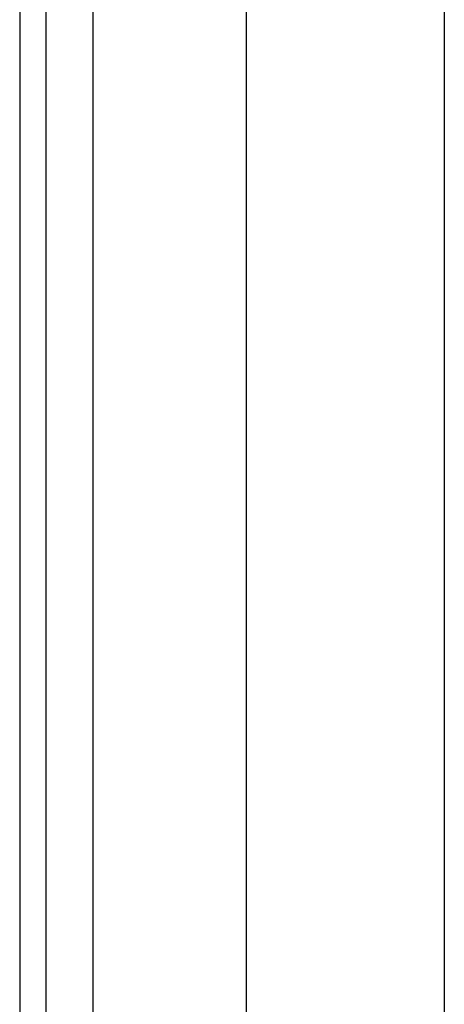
# Model space of a CAD drawing. Header units: inches. Extents: x 3 to 112, y 6 to 61.
# Tile 51 of 140: x 3.348 to 4.194, y 26.556 to 28.516. Entities that reach past the tile are written whole.
import ezdxf

# ---------------------------------------------------------------- set-up
doc = ezdxf.new("R2010")
doc.units = ezdxf.units.IN
doc.header["$MEASUREMENT"] = 0
doc.layers.add('Visible Edges(ANSI)', color=7, linetype='Continuous', lineweight=25)
doc.layers.add('Visible Tangent Edges(ANSI)', color=7, linetype='Continuous', lineweight=25)

msp = doc.modelspace()

# ---------------------------------------------------------------- linework, layer by layer
at = {"layer": 'Visible Edges(ANSI)'}
for p, q in [((3.3481, 43.0257), (3.3481, 13.5147)), ((3.4011, 13.5147), (3.4011, 43.0257)), ((3.8001, 18.0016), (3.8001, 38.5387)), ((4.1938, 38.5378), (4.1938, 18.0025))]:
    msp.add_line(p, q, dxfattribs=at)
at = {"layer": 'Visible Tangent Edges(ANSI)'}
msp.add_line((3.4941, 13.5147), (3.4941, 43.0257), dxfattribs=at)

doc.saveas('drawing.dxf')
